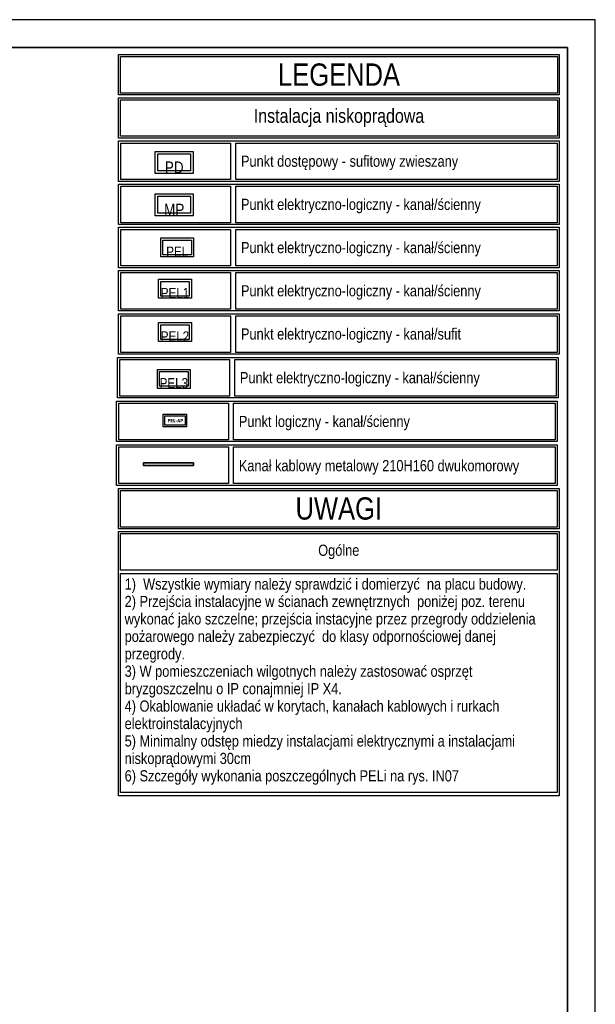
# Model space of a CAD drawing. Header units: millimetres. Extents: x 82175 to 237000, y 24756 to 471700.
# Tile 236 of 256: x 126847 to 137175, y 377893 to 395564. Entities that reach past the tile are written whole.
import ezdxf

# ---------------------------------------------------------------- set-up
doc = ezdxf.new("R2010")
doc.units = ezdxf.units.MM
for name, color, linetype, lineweight in [('!! kanał podpoaraperowy z gniazdami', 6, 'Continuous', 35), ('#EL-IT', 4, 'Continuous', 35), ('CP_FRREF', 251, 'Continuous', 35), ('gniazdo', 1, 'Continuous', 30), ('\xa0♦EL - Gniazda', 1, 'Continuous', 35), ('\xa0♦IT - PEL', 8, 'Continuous', 35)]:
    doc.layers.add(name, color=color, linetype=linetype, lineweight=lineweight)
for name, color, linetype in [('#EL - PELAP', 196, 'Continuous'), ('#EL - Teletechnika', 3, 'Continuous'), ('arch - tabela2', 7, 'Continuous'), ('CP_LINENORM', 253, 'Continuous'), ('stokrotka opisy', 8, 'Continuous')]:
    doc.layers.add(name, color=color, linetype=linetype)
doc.layers.get('gniazdo').off()
doc.styles.add('GENERATED_STYLE_1', font='ARIALN.TTF')
doc.styles.get("Standard").update_dxf_attribs({"font": 'arial.ttf'})

# ---------------------------------------------------------------- blocks, each defined once
blk = doc.blocks.new('pd')
at = {"layer": '#EL - Teletechnika', "color": 1, "lineweight": 30}
blk.add_lwpolyline([(340, 0), (-340, 0), (-340, 394), (340, 394)], close=True, dxfattribs=at)
at = {"layer": '#EL - Teletechnika', "color": 7, "lineweight": 30}
blk.add_lwpolyline([(294, 46), (-294, 46), (-294, 349), (294, 349)], close=True, dxfattribs=at)
at = {"layer": '#EL - Teletechnika', "color": 1, "insert": (0, 108), "char_height": 24.05, "attachment_point": 5, "line_spacing_factor": 0.4}
blk.add_mtext('\\fArial Narrow|b0|i0;{\\H8.7679950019x;\\A1;PD}\\A1;\\fTahoma|b1|i0|c238;\\P', dxfattribs=at)
blk = doc.blocks.new('MP')
at = {"layer": '#EL - Teletechnika', "color": 1, "lineweight": 30}
blk.add_lwpolyline([(229988, 3580), (229400, 3580), (229400, 3921), (229988, 3921)], close=True, dxfattribs=at)
at = {"layer": '#EL - Teletechnika', "color": 7, "lineweight": 30}
blk.add_lwpolyline([(229949, 3619), (229439, 3619), (229439, 3882), (229949, 3882)], close=True, dxfattribs=at)
at = {"layer": '#EL - Teletechnika', "color": 1, "insert": (229694, 3674), "char_height": 20.79, "attachment_point": 5, "line_spacing_factor": 0.4}
blk.add_mtext('\\fArial Narrow|b0|i0;{\\H8.7679950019x;\\A1;MP}\\A1;\\fTahoma|b1|i0|c238;\\P', dxfattribs=at)
blk = doc.blocks.new('PEL2')
at = {"layer": '#EL - Teletechnika', "color": 1, "lineweight": 30}
blk.add_lwpolyline([(-17799.592, 399.8), (-17800.18, 399.8), (-17800.18, 400.141), (-17799.592, 400.141)], close=True, dxfattribs=at)
at = {"layer": '#EL - Teletechnika', "color": 7, "lineweight": 30}
blk.add_lwpolyline([(-17799.631, 399.839), (-17800.141, 399.839), (-17800.141, 400.102), (-17799.631, 400.102)], close=True, dxfattribs=at)
at = {"layer": '#EL - Teletechnika', "color": 1, "insert": (-17799.886, 399.894), "char_height": 0.02079, "attachment_point": 5, "line_spacing_factor": 0.4}
blk.add_mtext('\\fArial Narrow|b0|i0;{\\H8.7679950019x;\\A1;PEL}\\A1;\\fTahoma|b1|i0|c238;\\P', dxfattribs=at)
blk = doc.blocks.new('sdf')
at = {"layer": '#EL - Teletechnika', "color": 1, "lineweight": 30}
blk.add_lwpolyline([(294, 0), (-294, 0), (-294, 341), (294, 341)], close=True, dxfattribs=at)
at = {"layer": '#EL - Teletechnika', "color": 7, "lineweight": 30}
blk.add_lwpolyline([(255, 39), (-255, 39), (-255, 302), (255, 302)], close=True, dxfattribs=at)
at = {"layer": '#EL - Teletechnika', "color": 1, "insert": (0, 94), "char_height": 20.79, "attachment_point": 5, "line_spacing_factor": 0.4}
blk.add_mtext('\\fArial Narrow|b0|i0;{\\H8.7679950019x;\\A1;PEL1}\\A1;\\fTahoma|b1|i0|c238;\\P', dxfattribs=at)
blk = doc.blocks.new('dws')
at = {"layer": '#EL - Teletechnika', "color": 1, "lineweight": 30}
blk.add_lwpolyline([(294, 0), (-294, 0), (-294, 341), (294, 341)], close=True, dxfattribs=at)
at = {"layer": '#EL - Teletechnika', "color": 7, "lineweight": 30}
blk.add_lwpolyline([(255, 39), (-255, 39), (-255, 302), (255, 302)], close=True, dxfattribs=at)
at = {"layer": '#EL - Teletechnika', "color": 1, "insert": (0, 94), "char_height": 20.79, "attachment_point": 5, "line_spacing_factor": 0.4}
blk.add_mtext('\\fArial Narrow|b0|i0;{\\H8.7679950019x;\\A1;PEL2}\\A1;\\fTahoma|b1|i0|c238;\\P', dxfattribs=at)
blk = doc.blocks.new('pel3')
at = {"layer": '#EL - Teletechnika', "color": 1, "lineweight": 30}
blk.add_lwpolyline([(294, 0), (-294, 0), (-294, 341), (294, 341)], close=True, dxfattribs=at)
at = {"layer": '#EL - Teletechnika', "color": 7, "lineweight": 30}
blk.add_lwpolyline([(255, 39), (-255, 39), (-255, 302), (255, 302)], close=True, dxfattribs=at)
at = {"layer": '#EL - Teletechnika', "color": 1, "insert": (0, 94), "char_height": 20.79, "attachment_point": 5, "line_spacing_factor": 0.4}
blk.add_mtext('\\fArial Narrow|b0|i0;{\\H8.7679950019x;\\A1;PEL3}\\A1;\\fTahoma|b1|i0|c238;\\P', dxfattribs=at)
blk = doc.blocks.new('16C009C')
blk.add_lwpolyline([(-40, -171), (-404, -171), (-404, 0), (-40, 0)], close=True)
at = {"insert": (-73, -87), "char_height": 60, "width": 184.87, "attachment_point": 6}
blk.add_mtext('\\fTahoma|b1|i0|c238;\\A1;PEL-AP', dxfattribs=at)
blk = doc.blocks.new('pel-ap')
at = {"layer": '#EL - PELAP', "color": 2}
blk.add_lwpolyline([(208, -209), (-210, -209), (-210, 15), (208, 15)], close=True, dxfattribs=at)
at = {"layer": '#EL - PELAP', "color": 2, "rotation": 359.9999999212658}
blk.add_blockref('16C009C', (221, -12), dxfattribs=at)

msp = doc.modelspace()

# ---------------------------------------------------------------- linework, layer by layer
at = {"layer": '!! kanał podpoaraperowy z gniazdami'}
msp.add_lwpolyline([(129964, 387611), (129069, 387611), (129069, 387561), (129964, 387561)], close=True, dxfattribs=at)
at = {"color": 7}
for points in [[(128622, 394939), (136529, 394939), (136529, 394213), (128622, 394213)], [(128657, 394902), (136494, 394902), (136494, 394246), (128657, 394246)], [(128622, 394164), (136529, 394164), (136529, 393438), (128622, 393438)], [(128657, 394127), (136494, 394127), (136494, 393471), (128657, 393471)], [(128620, 393388), (136527, 393388), (136527, 392661), (128620, 392661)], [(128661, 393351), (130629, 393351), (130629, 392695), (128661, 392695)], [(130723, 393351), (136492, 393351), (136492, 392695), (130723, 392695)], [(128620, 392613), (136527, 392613), (136527, 391886), (128620, 391886)], [(128661, 392576), (130629, 392576), (130629, 391920), (128661, 391920)], [(130723, 392576), (136492, 392576), (136492, 391920), (130723, 391920)], [(128620, 391838), (136527, 391838), (136527, 391111), (128620, 391111)], [(128661, 391801), (130629, 391801), (130629, 391144), (128661, 391144)], [(130723, 391801), (136492, 391801), (136492, 391144), (130723, 391144)], [(128620, 391062), (136527, 391062), (136527, 390336), (128620, 390336)], [(128661, 391026), (130629, 391026), (130629, 390369), (128661, 390369)], [(130723, 391026), (136492, 391026), (136492, 390369), (130723, 390369)], [(128620, 390287), (136527, 390287), (136527, 389561), (128620, 389561)], [(128661, 390250), (130629, 390250), (130629, 389594), (128661, 389594)], [(130723, 390250), (136492, 390250), (136492, 389594), (130723, 389594)], [(128601, 389502), (136508, 389502), (136508, 388776), (128601, 388776)], [(128642, 389465), (130611, 389465), (130611, 388809), (128642, 388809)], [(130704, 389465), (136473, 389465), (136473, 388809), (130704, 388809)], [(128582, 388717), (136489, 388717), (136489, 387991), (128582, 387991)], [(128623, 388681), (130592, 388681), (130592, 388024), (128623, 388024)], [(130685, 388681), (136454, 388681), (136454, 388024), (130685, 388024)], [(128582, 387933), (136489, 387933), (136489, 387206), (128582, 387206)], [(128623, 387896), (130592, 387896), (130592, 387240), (128623, 387240)], [(130685, 387896), (136454, 387896), (136454, 387240), (130685, 387240)], [(128619, 387152), (136526, 387152), (136526, 386426), (128619, 386426)], [(128619, 387152), (136526, 387152), (136526, 386426), (128619, 386426)], [(128654, 387115), (136491, 387115), (136491, 386459), (128654, 386459)], [(128619, 386377), (136526, 386377), (136526, 381633), (128619, 381633)], [(128654, 386340), (136491, 386340), (136491, 385684), (128654, 385684)], [(128654, 385622), (136491, 385622), (136491, 381695), (128654, 381695)]]:
    msp.add_lwpolyline(points, close=True, dxfattribs=at)
at = {"layer": 'CP_FRREF'}
for p, q in [((136675, 395064), (83675, 395064)), ((136675, 366364), (136675, 395064))]:
    msp.add_line(p, q, dxfattribs=at)
at = {"layer": 'CP_LINENORM', "linetype": 'Continuous'}
for p, q in [((137175, 395564), (82175, 395564)), ((137175, 365864), (137175, 395564))]:
    msp.add_line(p, q, dxfattribs=at)

# ---------------------------------------------------------------- block references
at = {"layer": '#EL-IT', "rotation": 360}
msp.add_blockref('pel-ap', (129632, 388467), dxfattribs=at)
at = {"xscale": 1000, "yscale": 1000, "zscale": 1000}
msp.add_blockref('PEL2', (17929559, -8494), dxfattribs=at)
at = {"layer": 'gniazdo', "xscale": 1.156525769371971, "yscale": 1.156525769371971, "zscale": 1.156525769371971, "rotation": 360}
msp.add_blockref('MP', (-136028, 387906), dxfattribs=at)
at = {"layer": '\xa0♦EL - Gniazda'}
for name, p in [('sdf', (129633, 390566)), ('dws', (129633, 389786)), ('pel3', (129613, 388946))]:
    msp.add_blockref(name, p, dxfattribs=at)
at = {"layer": '\xa0♦IT - PEL'}
msp.add_blockref('pd', (129619, 392806), dxfattribs=at)

# ---------------------------------------------------------------- texts
at = {"layer": 'arch - tabela2', "color": 7, "linetype": 'Continuous', "insert": (128730, 385536), "char_height": 200, "width": 7749.28, "attachment_point": 1, "line_spacing_factor": 0.938717, "style": 'GENERATED_STYLE_1'}
msp.add_mtext('{\\fArial Narrow|b0|i0|c238;1)  Wszystkie wymiary należy sprawdzić i domierzyć  na placu budowy.\\P2) Przejścia instalacyjne w ścianach zewnętrznych  poniżej poz. terenu wykonać jako szczelne; przejścia instacyjne przez przegrody oddzielenia pożarowego należy zabezpieczyć  do klasy odpornościowej danej przegrody.\\P3) W pomieszczeniach wilgotnych należy zastosować osprzęt bryzgoszczelnu o IP conajmniej IP X4.\\P4) Okablowanie układać w korytach, kanałach kablowych i rurkach elektroinstalacyjnych\\P5) Minimalny odstęp miedzy instalacjami elektrycznymi a instalacjami niskoprądowymi 30cm\\P6) Szczegóły wykonania poszczególnych PELi na rys. IN07\\P\\P\\P}\\P', dxfattribs=at)
at = {"layer": 'stokrotka opisy', "color": 7, "style": 'GENERATED_STYLE_1'}
for s, insert, char_height, width, attachment_point in [('\\pxsm1.5;LEGENDA', (132576, 394576), 400, 1827.81, 5), ('\\pxsm1.5;Instalacja niskoprądowa', (132576, 393801), 250, 3431.28, 5), ('\\pxsm1.5;Punkt dostępowy - sufitowy zwieszany', (130817, 393125), 200, 4563.68, 1), ('\\pxsm1.5;Punkt elektryczno-logiczny - kanał\\C6;/ścienny', (130817, 392350), 200, 4563.68, 1), ('\\pxsm1.5;Punkt elektryczno-logiczny - kanał\\C6;/ścienny', (130817, 391574), 200, 4563.68, 1), ('\\pxsm1.5;Punkt elektryczno-logiczny - kanał\\C6;/ścienny', (130817, 390799), 200, 4563.68, 1), ('\\pxsm1.5;Punkt elektryczno-logiczny - kanał\\C6;/sufit', (130817, 390024), 200, 4563.68, 1), ('\\pxsm1.5;Punkt elektryczno-logiczny - kanał\\C6;/ścienny', (130798, 389239), 200, 4563.68, 1), ('\\pxsm1.5;Punkt logiczny - kanał\\C6;/ścienny', (130779, 388454), 200, 4563.68, 1), ('\\pxsm1.5;Kanał kablowy metalowy 210H160 dwukomorowy', (130779, 387660), 200, 5616.57, 1), ('\\pxsm1.5;UWAGI', (132572, 386789), 400, 1827.81, 5), ('\\pxsm1.5;Ogólne', (132572, 386012), 200, 7152.8, 5)]:
    msp.add_mtext(s, dxfattribs=dict(at, insert=insert, char_height=char_height, width=width, attachment_point=attachment_point))

doc.saveas('drawing.dxf')
